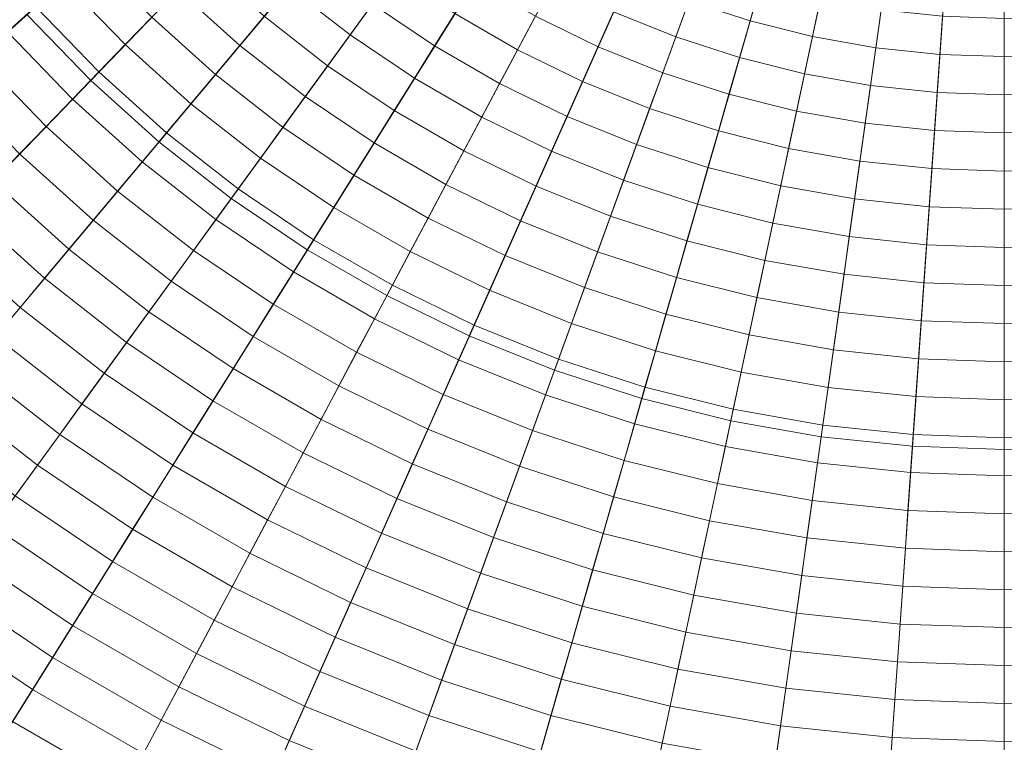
# Model space of a CAD drawing. Header units: centimetres. Extents: x -6.39 to 0.8, y 3.58 to 10.78.
# Tile 214 of 256: x -3.54 to -2.79, y 5.96 to 6.51. Entities that reach past the tile are written whole.
import ezdxf

# ---------------------------------------------------------------- set-up
doc = ezdxf.new("R2010")
doc.units = ezdxf.units.CM
doc.header["$LTSCALE"] = 2.54
doc.layers.add('Lucido design-1', color=7, linetype='Continuous')

# ---------------------------------------------------------------- blocks, each defined once
blk = doc.blocks.new('Gruppo-1')
at = {"color": 142, "linetype": 'Continuous', "lineweight": 9}
for points in [[(-3.53768, 6.51035, -14.60843), (-3.48923, 6.46017, -14.60843), (-2.79496, 7.1791, -14.60843), (-3.53768, 6.51035, -14.60843)], [(-2.79496, 7.1791, -13.70118), (-3.48923, 6.46017, -13.70118), (-3.53768, 6.51035, -13.70118), (-2.79496, 7.1791, -13.70118)], [(-3.48923, 6.46017, -14.60843), (-3.43738, 6.41349, -14.60843), (-2.79496, 7.1791, -14.60843), (-3.48923, 6.46017, -14.60843)], [(-2.79496, 7.1791, -13.70118), (-3.43738, 6.41349, -13.70118), (-3.48923, 6.46017, -13.70118), (-2.79496, 7.1791, -13.70118)], [(-3.43738, 6.41349, -14.60843), (-3.38241, 6.37054, -14.60843), (-2.79496, 7.1791, -14.60843), (-3.43738, 6.41349, -14.60843)], [(-2.79496, 7.1791, -13.70118), (-3.38241, 6.37054, -13.70118), (-3.43738, 6.41349, -13.70118), (-2.79496, 7.1791, -13.70118)], [(-3.38241, 6.37054, -14.60843), (-3.32458, 6.33153, -14.60843), (-2.79496, 7.1791, -14.60843), (-3.38241, 6.37054, -14.60843)], [(-2.79496, 7.1791, -13.70118), (-3.32458, 6.33153, -13.70118), (-3.38241, 6.37054, -13.70118), (-2.79496, 7.1791, -13.70118)], [(-3.32458, 6.33153, -14.60843), (-3.26417, 6.29665, -14.60843), (-2.79496, 7.1791, -14.60843), (-3.32458, 6.33153, -14.60843)], [(-2.79496, 7.1791, -13.70118), (-3.26417, 6.29665, -13.70118), (-3.32458, 6.33153, -13.70118), (-2.79496, 7.1791, -13.70118)], [(-3.26417, 6.29665, -14.60843), (-3.20147, 6.26607, -14.60843), (-2.79496, 7.1791, -14.60843), (-3.26417, 6.29665, -14.60843)], [(-2.79496, 7.1791, -13.70118), (-3.20147, 6.26607, -13.70118), (-3.26417, 6.29665, -13.70118), (-2.79496, 7.1791, -13.70118)], [(-3.20147, 6.26607, -14.60843), (-3.13679, 6.23994, -14.60843), (-2.79496, 7.1791, -14.60843), (-3.20147, 6.26607, -14.60843)], [(-2.79496, 7.1791, -13.70118), (-3.13679, 6.23994, -13.70118), (-3.20147, 6.26607, -13.70118), (-2.79496, 7.1791, -13.70118)], [(-3.13679, 6.23994, -14.60843), (-3.07044, 6.21838, -14.60843), (-2.79496, 7.1791, -14.60843), (-3.13679, 6.23994, -14.60843)], [(-2.79496, 7.1791, -13.70118), (-3.07044, 6.21838, -13.70118), (-3.13679, 6.23994, -13.70118), (-2.79496, 7.1791, -13.70118)], [(-3.07044, 6.21838, -14.60843), (-3.00275, 6.20151, -14.60843), (-2.79496, 7.1791, -14.60843), (-3.07044, 6.21838, -14.60843)], [(-2.79496, 7.1791, -13.70118), (-3.00275, 6.20151, -13.70118), (-3.07044, 6.21838, -13.70118), (-2.79496, 7.1791, -13.70118)], [(-3.00275, 6.20151, -14.60843), (-2.93405, 6.18939, -14.60843), (-2.79496, 7.1791, -14.60843), (-3.00275, 6.20151, -14.60843)], [(-2.79496, 7.1791, -13.70118), (-2.93405, 6.18939, -13.70118), (-3.00275, 6.20151, -13.70118), (-2.79496, 7.1791, -13.70118)], [(-2.93405, 6.18939, -14.60843), (-2.86468, 6.1821, -14.60843), (-2.79496, 7.1791, -14.60843), (-2.93405, 6.18939, -14.60843)], [(-2.79496, 7.1791, -13.70118), (-2.86468, 6.1821, -13.70118), (-2.93405, 6.18939, -13.70118), (-2.79496, 7.1791, -13.70118)], [(-2.86468, 6.1821, -14.60843), (-2.79496, 6.17967, -14.60843), (-2.79496, 7.1791, -14.60843), (-2.86468, 6.1821, -14.60843)], [(-2.79496, 7.1791, -13.70118), (-2.79496, 6.17967, -13.70118), (-2.86468, 6.1821, -13.70118), (-2.79496, 7.1791, -13.70118)], [(-2.79496, 6.17967, -14.60843), (-2.79496, 7.1791, -14.60843), (-2.79496, 7.1791, -14.60843), (-2.79496, 6.17967, -14.60843)], [(-2.79496, 6.17967, -14.60843), (-2.72524, 6.1821, -14.60843), (-2.79496, 7.1791, -14.60843), (-2.79496, 6.17967, -14.60843)], [(-2.79496, 7.1791, -13.70118), (-2.79496, 6.17967, -13.70118), (-2.79496, 6.17967, -13.70118), (-2.79496, 7.1791, -13.70118)], [(-2.79496, 7.1791, -13.70118), (-2.72524, 6.1821, -13.70118), (-2.79496, 6.17967, -13.70118), (-2.79496, 7.1791, -13.70118)], [(-3.53768, 6.51035, -13.70118), (-3.48923, 6.46017, -13.70118), (-3.48923, 6.46017, -14.60843), (-3.53768, 6.51035, -14.60843), (-3.53768, 6.51035, -13.70118)], [(-3.48923, 6.46017, -13.70118), (-3.43738, 6.41349, -13.70118), (-3.43738, 6.41349, -14.60843), (-3.48923, 6.46017, -14.60843), (-3.48923, 6.46017, -13.70118)], [(-3.43738, 6.41349, -13.70118), (-3.38241, 6.37054, -13.70118), (-3.38241, 6.37054, -14.60843), (-3.43738, 6.41349, -14.60843), (-3.43738, 6.41349, -13.70118)], [(-3.38241, 6.37054, -13.70118), (-3.32458, 6.33153, -13.70118), (-3.32458, 6.33153, -14.60843), (-3.38241, 6.37054, -14.60843), (-3.38241, 6.37054, -13.70118)], [(-3.32458, 6.33153, -13.70118), (-3.26417, 6.29665, -13.70118), (-3.26417, 6.29665, -14.60843), (-3.32458, 6.33153, -14.60843), (-3.32458, 6.33153, -13.70118)], [(-3.26417, 6.29665, -13.70118), (-3.20147, 6.26607, -13.70118), (-3.20147, 6.26607, -14.60843), (-3.26417, 6.29665, -14.60843), (-3.26417, 6.29665, -13.70118)], [(-3.20147, 6.26607, -13.70118), (-3.13679, 6.23994, -13.70118), (-3.13679, 6.23994, -14.60843), (-3.20147, 6.26607, -14.60843), (-3.20147, 6.26607, -13.70118)], [(-3.13679, 6.23994, -13.70118), (-3.07044, 6.21838, -13.70118), (-3.07044, 6.21838, -14.60843), (-3.13679, 6.23994, -14.60843), (-3.13679, 6.23994, -13.70118)], [(-3.07044, 6.21838, -13.70118), (-3.00275, 6.20151, -13.70118), (-3.00275, 6.20151, -14.60843), (-3.07044, 6.21838, -14.60843), (-3.07044, 6.21838, -13.70118)], [(-3.00275, 6.20151, -13.70118), (-2.93405, 6.18939, -13.70118), (-2.93405, 6.18939, -14.60843), (-3.00275, 6.20151, -14.60843), (-3.00275, 6.20151, -13.70118)], [(-2.93405, 6.18939, -13.70118), (-2.86468, 6.1821, -13.70118), (-2.86468, 6.1821, -14.60843), (-2.93405, 6.18939, -14.60843), (-2.93405, 6.18939, -13.70118)], [(-2.86468, 6.1821, -13.70118), (-2.79496, 6.17967, -13.70118), (-2.79496, 6.17967, -14.60843), (-2.86468, 6.1821, -14.60843), (-2.86468, 6.1821, -13.70118)], [(-2.79496, 6.17967, -13.70118), (-2.72524, 6.1821, -13.70118), (-2.72524, 6.1821, -14.60843), (-2.79496, 6.17967, -14.60843), (-2.79496, 6.17967, -13.70118)], [(-2.79496, 6.17967, -13.70118), (-2.79496, 6.17967, -14.60843), (-2.79496, 6.17967, -14.60843), (-2.79496, 6.17967, -13.70118)]]:
    blk.add_polyline3d(points, dxfattribs=at)
for points in [[(-6.33891, 6.55421, -13.70234), (-6.28669, 6.30852, -13.70234), (-2.79706, 7.17858, -13.70234), (-2.79709, 7.17873, -13.70234)], [(-6.28669, 6.30852, -13.70234), (-6.21746, 6.06707, -13.70234), (-2.79702, 7.17843, -13.70234), (-2.79706, 7.17858, -13.70234)], [(-6.21746, 6.06707, -13.70234), (-6.13155, 5.83103, -13.70234), (-2.79696, 7.17829, -13.70234), (-2.79702, 7.17843, -13.70234)], [(-6.13155, 5.83103, -13.70234), (-6.02938, 5.60157, -13.70234), (-2.7969, 7.17815, -13.70234), (-2.79696, 7.17829, -13.70234)], [(-6.02938, 5.60157, -13.70234), (-5.91146, 5.37979, -13.70234), (-2.79683, 7.17802, -13.70234), (-2.7969, 7.17815, -13.70234)], [(-5.91146, 5.37979, -13.70234), (-5.77836, 5.16678, -13.70234), (-2.79675, 7.17789, -13.70234), (-2.79683, 7.17802, -13.70234)], [(-5.77836, 5.16678, -13.70234), (-5.63072, 4.96357, -13.70234), (-2.79666, 7.17777, -13.70234), (-2.79675, 7.17789, -13.70234)], [(-5.63072, 4.96357, -13.70234), (-5.46926, 4.77115, -13.70234), (-2.79657, 7.17766, -13.70234), (-2.79666, 7.17777, -13.70234)], [(-5.46926, 4.77115, -13.70234), (-5.29478, 4.59047, -13.70234), (-2.79646, 7.17755, -13.70234), (-2.79657, 7.17766, -13.70234)], [(-5.29478, 4.59047, -13.70234), (-5.10811, 4.42239, -13.70234), (-2.79635, 7.17745, -13.70234), (-2.79646, 7.17755, -13.70234)], [(-5.10811, 4.42239, -13.70234), (-4.91018, 4.26775, -13.70234), (-2.79623, 7.17735, -13.70234), (-2.79635, 7.17745, -13.70234)], [(-4.91018, 4.26775, -13.70234), (-4.70194, 4.12729, -13.70234), (-2.79611, 7.17727, -13.70234), (-2.79623, 7.17735, -13.70234)], [(-4.70194, 4.12729, -13.70234), (-4.48441, 4.0017, -13.70234), (-2.79597, 7.17719, -13.70234), (-2.79611, 7.17727, -13.70234)], [(-4.48441, 4.0017, -13.70234), (-4.25865, 3.89159, -13.70234), (-2.79584, 7.17713, -13.70234), (-2.79597, 7.17719, -13.70234)], [(-4.25865, 3.89159, -13.70234), (-4.02576, 3.7975, -13.70234), (-2.7957, 7.17707, -13.70234), (-2.79584, 7.17713, -13.70234)], [(-4.02576, 3.7975, -13.70234), (-3.78688, 3.71988, -13.70234), (-2.79556, 7.17702, -13.70234), (-2.7957, 7.17707, -13.70234)], [(-3.78688, 3.71988, -13.70234), (-3.54316, 3.65911, -13.70234), (-2.79541, 7.17699, -13.70234), (-2.79556, 7.17702, -13.70234)], [(-3.54316, 3.65911, -13.70234), (-3.29579, 3.6155, -13.70234), (-2.79526, 7.17696, -13.70234), (-2.79541, 7.17699, -13.70234)], [(-3.29579, 3.6155, -13.70234), (-3.04599, 3.58924, -13.70234), (-2.79511, 7.17695, -13.70234), (-2.79526, 7.17696, -13.70234)], [(-3.04599, 3.58924, -13.70234), (-2.79496, 3.58048, -13.70234), (-2.79496, 7.17694, -13.70234), (-2.79511, 7.17695, -13.70234)], [(-2.79496, 3.58048, -13.70234), (-2.54393, 3.58924, -13.70234), (-2.79481, 7.17695, -13.70234), (-2.79496, 7.17694, -13.70234)], [(-2.79496, 3.58048, -13.70234), (-2.79496, 7.17694, -13.70234), (-2.79496, 7.17694, -13.70234)], [(-3.57549, 6.56929, -12.67003), (-3.53105, 6.51632, -12.67003), (-3.55252, 6.49699, -12.67409), (-3.59826, 6.5515, -12.67409)], [(-3.48807, 6.55502, -12.66223), (-3.44285, 6.50819, -12.66223), (-3.46294, 6.48739, -12.66608), (-3.50957, 6.53567, -12.66608)], [(-3.40265, 6.54982, -12.65482), (-3.35727, 6.50897, -12.65482), (-3.37588, 6.48679, -12.65847), (-3.42275, 6.529, -12.65847)], [(-3.32003, 6.55335, -12.64782), (-3.2751, 6.51824, -12.64782), (-3.29213, 6.4948, -12.65127), (-3.33865, 6.53115, -12.65127)], [(-3.02474, 6.54778, -12.63207), (-2.98014, 6.53329, -12.63207), (-2.98815, 6.50538, -12.63502), (-3.03467, 6.5205, -12.63502)], [(-3.25807, 6.54169, -12.64447), (-3.21247, 6.51094, -12.64447), (-3.22783, 6.48636, -12.64782), (-3.2751, 6.51824, -12.64782)], [(-3.50957, 6.53567, -12.66608), (-3.46294, 6.48739, -12.66608), (-3.48302, 6.46659, -12.67003), (-3.53105, 6.51632, -12.67003)], [(-3.19711, 6.53553, -12.64122), (-3.15124, 6.50904, -12.64122), (-3.16485, 6.48344, -12.64447), (-3.21247, 6.51094, -12.64447)], [(-3.13762, 6.53465, -12.63807), (-3.09183, 6.51232, -12.63807), (-3.10363, 6.48582, -12.64122), (-3.15124, 6.50904, -12.64122)], [(-3.08003, 6.53883, -12.63502), (-3.03467, 6.5205, -12.63502), (-3.04459, 6.49323, -12.63807), (-3.09183, 6.51232, -12.63807)], [(-2.98014, 6.53329, -12.63207), (-2.93464, 6.52194, -12.63207), (-2.94068, 6.49355, -12.63502), (-2.98815, 6.50538, -12.63502)], [(-3.42275, 6.529, -12.65847), (-3.37588, 6.48679, -12.65847), (-3.39447, 6.46463, -12.66223), (-3.44285, 6.50819, -12.66223)], [(-3.33865, 6.53115, -12.65127), (-3.29213, 6.4948, -12.65127), (-3.30915, 6.47138, -12.65482), (-3.35727, 6.50897, -12.65482)], [(-3.2751, 6.51824, -12.64782), (-3.22783, 6.48636, -12.64782), (-3.24319, 6.46179, -12.65127), (-3.29213, 6.4948, -12.65127)], [(-3.03467, 6.5205, -12.63502), (-2.98815, 6.50538, -12.63502), (-2.99614, 6.47749, -12.63807), (-3.04459, 6.49323, -12.63807)], [(-2.93464, 6.52194, -12.63207), (-2.88846, 6.5138, -12.63207), (-2.8925, 6.48505, -12.63502), (-2.94068, 6.49355, -12.63502)], [(-3.53105, 6.51632, -12.67003), (-3.48302, 6.46659, -12.67003), (-3.50309, 6.44581, -12.67409), (-3.55252, 6.49699, -12.67409)], [(-3.21247, 6.51094, -12.64447), (-3.16485, 6.48344, -12.64447), (-3.17846, 6.45785, -12.64782), (-3.22783, 6.48636, -12.64782)], [(-3.09183, 6.51232, -12.63807), (-3.04459, 6.49323, -12.63807), (-3.05452, 6.46598, -12.64122), (-3.10363, 6.48582, -12.64122)], [(-2.88846, 6.5138, -12.63207), (-2.84182, 6.5089, -12.63207), (-2.84385, 6.47994, -12.63502), (-2.8925, 6.48505, -12.63502)], [(-3.44285, 6.50819, -12.66223), (-3.39447, 6.46463, -12.66223), (-3.41306, 6.44247, -12.66608), (-3.46294, 6.48739, -12.66608)], [(-3.35727, 6.50897, -12.65482), (-3.30915, 6.47138, -12.65482), (-3.32617, 6.44796, -12.65847), (-3.37588, 6.48679, -12.65847)], [(-3.15124, 6.50904, -12.64122), (-3.10363, 6.48582, -12.64122), (-3.11542, 6.45933, -12.64447), (-3.16485, 6.48344, -12.64447)], [(-2.98815, 6.50538, -12.63502), (-2.94068, 6.49355, -12.63502), (-2.94671, 6.46517, -12.63807), (-2.99614, 6.47749, -12.63807)], [(-2.84182, 6.5089, -12.63207), (-2.79496, 6.50726, -12.63207), (-2.79496, 6.47823, -12.63502), (-2.84385, 6.47994, -12.63502)], [(-2.79496, 6.50726, -12.63207), (-2.74809, 6.5089, -12.63207), (-2.74607, 6.47994, -12.63502), (-2.79496, 6.47823, -12.63502)], [(-2.79496, 6.50726, -12.63207), (-2.79496, 6.47823, -12.63502), (-2.79496, 6.47823, -12.63502)], [(-3.55252, 6.49699, -12.67409), (-3.50309, 6.44581, -12.67409), (-3.52315, 6.42503, -12.67824), (-3.57398, 6.47767, -12.67824)], [(-3.29213, 6.4948, -12.65127), (-3.24319, 6.46179, -12.65127), (-3.25853, 6.43723, -12.65482), (-3.30915, 6.47138, -12.65482)], [(-3.04459, 6.49323, -12.63807), (-2.99614, 6.47749, -12.63807), (-3.00414, 6.44961, -12.64122), (-3.05452, 6.46598, -12.64122)], [(-2.94068, 6.49355, -12.63502), (-2.8925, 6.48505, -12.63502), (-2.89654, 6.45632, -12.63807), (-2.94671, 6.46517, -12.63807)], [(-3.46294, 6.48739, -12.66608), (-3.41306, 6.44247, -12.66608), (-3.43164, 6.42033, -12.67003), (-3.48302, 6.46659, -12.67003)], [(-3.37588, 6.48679, -12.65847), (-3.32617, 6.44796, -12.65847), (-3.34317, 6.42455, -12.66223), (-3.39447, 6.46463, -12.66223)], [(-3.22783, 6.48636, -12.64782), (-3.17846, 6.45785, -12.64782), (-3.19206, 6.43227, -12.65127), (-3.24319, 6.46179, -12.65127)], [(-3.16485, 6.48344, -12.64447), (-3.11542, 6.45933, -12.64447), (-3.12721, 6.43286, -12.64782), (-3.17846, 6.45785, -12.64782)], [(-3.10363, 6.48582, -12.64122), (-3.05452, 6.46598, -12.64122), (-3.06443, 6.43873, -12.64447), (-3.11542, 6.45933, -12.64447)], [(-2.8925, 6.48505, -12.63502), (-2.84385, 6.47994, -12.63502), (-2.84587, 6.451, -12.63807), (-2.89654, 6.45632, -12.63807)], [(-3.57398, 6.47767, -12.67824), (-3.52315, 6.42503, -12.67824), (-3.54321, 6.40427, -12.68249), (-3.59543, 6.45835, -12.68249)], [(-2.99614, 6.47749, -12.63807), (-2.94671, 6.46517, -12.63807), (-2.95274, 6.4368, -12.64122), (-3.00414, 6.44961, -12.64122)], [(-2.84385, 6.47994, -12.63502), (-2.79496, 6.47823, -12.63502), (-2.79496, 6.44922, -12.63807), (-2.84587, 6.451, -12.63807)], [(-2.79496, 6.47823, -12.63502), (-2.74607, 6.47994, -12.63502), (-2.74405, 6.451, -12.63807), (-2.79496, 6.44922, -12.63807)], [(-2.79496, 6.47823, -12.63502), (-2.79496, 6.44922, -12.63807), (-2.79496, 6.44922, -12.63807)], [(-3.48302, 6.46659, -12.67003), (-3.43164, 6.42033, -12.67003), (-3.45022, 6.3982, -12.67409), (-3.50309, 6.44581, -12.67409)], [(-3.30915, 6.47138, -12.65482), (-3.25853, 6.43723, -12.65482), (-3.27387, 6.41268, -12.65847), (-3.32617, 6.44796, -12.65847)], [(-3.05452, 6.46598, -12.64122), (-3.00414, 6.44961, -12.64122), (-3.01213, 6.42174, -12.64447), (-3.06443, 6.43873, -12.64447)], [(-3.39447, 6.46463, -12.66223), (-3.34317, 6.42455, -12.66223), (-3.36017, 6.40115, -12.66608), (-3.41306, 6.44247, -12.66608)], [(-3.24319, 6.46179, -12.65127), (-3.19206, 6.43227, -12.65127), (-3.20565, 6.4067, -12.65482), (-3.25853, 6.43723, -12.65482)], [(-3.17846, 6.45785, -12.64782), (-3.12721, 6.43286, -12.64782), (-3.13899, 6.40639, -12.65127), (-3.19206, 6.43227, -12.65127)], [(-3.11542, 6.45933, -12.64447), (-3.06443, 6.43873, -12.64447), (-3.07434, 6.4115, -12.64782), (-3.12721, 6.43286, -12.64782)], [(-2.94671, 6.46517, -12.63807), (-2.89654, 6.45632, -12.63807), (-2.90058, 6.4276, -12.64122), (-2.95274, 6.4368, -12.64122)], [(-2.89654, 6.45632, -12.63807), (-2.84587, 6.451, -12.63807), (-2.8479, 6.42206, -12.64122), (-2.90058, 6.4276, -12.64122)], [(-2.84587, 6.451, -12.63807), (-2.79496, 6.44922, -12.63807), (-2.79496, 6.42021, -12.64122), (-2.8479, 6.42206, -12.64122)], [(-2.79496, 6.44922, -12.63807), (-2.74405, 6.451, -12.63807), (-2.74202, 6.42206, -12.64122), (-2.79496, 6.42021, -12.64122)], [(-3.50309, 6.44581, -12.67409), (-3.45022, 6.3982, -12.67409), (-3.46878, 6.37607, -12.67824), (-3.52315, 6.42503, -12.67824)], [(-3.32617, 6.44796, -12.65847), (-3.27387, 6.41268, -12.65847), (-3.2892, 6.38815, -12.66223), (-3.34317, 6.42455, -12.66223)], [(-3.00414, 6.44961, -12.64122), (-2.95274, 6.4368, -12.64122), (-2.95877, 6.40843, -12.64447), (-3.01213, 6.42174, -12.64447)], [(-2.79496, 6.44922, -12.63807), (-2.79496, 6.42021, -12.64122), (-2.79496, 6.42021, -12.64122)], [(-3.41306, 6.44247, -12.66608), (-3.36017, 6.40115, -12.66608), (-3.37716, 6.37777, -12.67003), (-3.43164, 6.42033, -12.67003)], [(-3.25853, 6.43723, -12.65482), (-3.20565, 6.4067, -12.65482), (-3.21924, 6.38114, -12.65847), (-3.27387, 6.41268, -12.65847)], [(-3.06443, 6.43873, -12.64447), (-3.01213, 6.42174, -12.64447), (-3.02012, 6.39388, -12.64782), (-3.07434, 6.4115, -12.64782)], [(-2.95274, 6.4368, -12.64122), (-2.90058, 6.4276, -12.64122), (-2.90461, 6.39888, -12.64447), (-2.95877, 6.40843, -12.64447)], [(-3.19206, 6.43227, -12.65127), (-3.13899, 6.40639, -12.65127), (-3.15077, 6.37993, -12.65482), (-3.20565, 6.4067, -12.65482)], [(-3.12721, 6.43286, -12.64782), (-3.07434, 6.4115, -12.64782), (-3.08425, 6.38427, -12.65127), (-3.13899, 6.40639, -12.65127)], [(-3.52315, 6.42503, -12.67824), (-3.46878, 6.37607, -12.67824), (-3.48733, 6.35396, -12.68249), (-3.54321, 6.40427, -12.68249)], [(-3.34317, 6.42455, -12.66223), (-3.2892, 6.38815, -12.66223), (-3.30453, 6.36362, -12.66608), (-3.36017, 6.40115, -12.66608)], [(-3.01213, 6.42174, -12.64447), (-2.95877, 6.40843, -12.64447), (-2.9648, 6.38008, -12.64782), (-3.02012, 6.39388, -12.64782)], [(-2.90058, 6.4276, -12.64122), (-2.8479, 6.42206, -12.64122), (-2.84992, 6.39314, -12.64447), (-2.90461, 6.39888, -12.64447)], [(-2.8479, 6.42206, -12.64122), (-2.79496, 6.42021, -12.64122), (-2.79496, 6.39122, -12.64447), (-2.84992, 6.39314, -12.64447)], [(-2.79496, 6.42021, -12.64122), (-2.74202, 6.42206, -12.64122), (-2.74, 6.39314, -12.64447), (-2.79496, 6.39122, -12.64447)], [(-3.43164, 6.42033, -12.67003), (-3.37716, 6.37777, -12.67003), (-3.39415, 6.35439, -12.67409), (-3.45022, 6.3982, -12.67409)], [(-2.79496, 6.42021, -12.64122), (-2.79496, 6.39122, -12.64447), (-2.79496, 6.39122, -12.64447)], [(-3.27387, 6.41268, -12.65847), (-3.21924, 6.38114, -12.65847), (-3.23283, 6.3556, -12.66223), (-3.2892, 6.38815, -12.66223)], [(-3.20565, 6.4067, -12.65482), (-3.15077, 6.37993, -12.65482), (-3.16255, 6.35349, -12.65847), (-3.21924, 6.38114, -12.65847)], [(-3.13899, 6.40639, -12.65127), (-3.08425, 6.38427, -12.65127), (-3.09416, 6.35706, -12.65482), (-3.15077, 6.37993, -12.65482)], [(-3.07434, 6.4115, -12.64782), (-3.02012, 6.39388, -12.64782), (-3.0281, 6.36603, -12.65127), (-3.08425, 6.38427, -12.65127)], [(-2.95877, 6.40843, -12.64447), (-2.90461, 6.39888, -12.64447), (-2.90865, 6.37018, -12.64782), (-2.9648, 6.38008, -12.64782)], [(-3.54321, 6.40427, -12.68249), (-3.48733, 6.35396, -12.68249), (-3.50588, 6.33186, -12.68685), (-3.56325, 6.38352, -12.68685)], [(-3.45022, 6.3982, -12.67409), (-3.39415, 6.35439, -12.67409), (-3.41112, 6.33103, -12.67824), (-3.46878, 6.37607, -12.67824)], [(-3.36017, 6.40115, -12.66608), (-3.30453, 6.36362, -12.66608), (-3.31985, 6.33911, -12.67003), (-3.37716, 6.37777, -12.67003)], [(-2.90461, 6.39888, -12.64447), (-2.84992, 6.39314, -12.64447), (-2.85194, 6.36422, -12.64782), (-2.90865, 6.37018, -12.64782)], [(-3.02012, 6.39388, -12.64782), (-2.9648, 6.38008, -12.64782), (-2.97082, 6.35175, -12.65127), (-3.0281, 6.36603, -12.65127)], [(-2.84992, 6.39314, -12.64447), (-2.79496, 6.39122, -12.64447), (-2.79496, 6.36223, -12.64782), (-2.85194, 6.36422, -12.64782)], [(-2.79496, 6.39122, -12.64447), (-2.74, 6.39314, -12.64447), (-2.73798, 6.36422, -12.64782), (-2.79496, 6.36223, -12.64782)], [(-2.79496, 6.39122, -12.64447), (-2.79496, 6.36223, -12.64782), (-2.79496, 6.36223, -12.64782)], [(-3.56325, 6.38352, -12.68685), (-3.50588, 6.33186, -12.68685), (-3.52441, 6.30978, -12.6913), (-3.58328, 6.36278, -12.6913)], [(-3.2892, 6.38815, -12.66223), (-3.23283, 6.3556, -12.66223), (-3.2464, 6.33006, -12.66608), (-3.30453, 6.36362, -12.66608)], [(-3.08425, 6.38427, -12.65127), (-3.0281, 6.36603, -12.65127), (-3.03609, 6.33819, -12.65482), (-3.09416, 6.35706, -12.65482)], [(-3.46878, 6.37607, -12.67824), (-3.41112, 6.33103, -12.67824), (-3.42809, 6.30768, -12.68249), (-3.48733, 6.35396, -12.68249)], [(-3.37716, 6.37777, -12.67003), (-3.31985, 6.33911, -12.67003), (-3.33516, 6.3146, -12.67409), (-3.39415, 6.35439, -12.67409)], [(-3.21924, 6.38114, -12.65847), (-3.16255, 6.35349, -12.65847), (-3.17431, 6.32706, -12.66223), (-3.23283, 6.3556, -12.66223)], [(-3.15077, 6.37993, -12.65482), (-3.09416, 6.35706, -12.65482), (-3.10406, 6.32986, -12.65847), (-3.16255, 6.35349, -12.65847)], [(-2.9648, 6.38008, -12.64782), (-2.90865, 6.37018, -12.64782), (-2.91268, 6.34149, -12.65127), (-2.97082, 6.35175, -12.65127)], [(-2.90865, 6.37018, -12.64782), (-2.85194, 6.36422, -12.64782), (-2.85396, 6.33532, -12.65127), (-2.91268, 6.34149, -12.65127)], [(-3.58328, 6.36278, -12.6913), (-3.52441, 6.30978, -12.6913), (-3.54294, 6.2877, -12.69585), (-3.60329, 6.34205, -12.69585)], [(-3.30453, 6.36362, -12.66608), (-3.2464, 6.33006, -12.66608), (-3.25997, 6.30454, -12.67003), (-3.31985, 6.33911, -12.67003)], [(-3.0281, 6.36603, -12.65127), (-2.97082, 6.35175, -12.65127), (-2.97684, 6.32342, -12.65482), (-3.03609, 6.33819, -12.65482)], [(-2.85194, 6.36422, -12.64782), (-2.79496, 6.36223, -12.64782), (-2.79496, 6.33326, -12.65127), (-2.85396, 6.33532, -12.65127)], [(-2.79496, 6.36223, -12.64782), (-2.73798, 6.36422, -12.64782), (-2.73596, 6.33532, -12.65127), (-2.79496, 6.33326, -12.65127)], [(-2.79496, 6.36223, -12.64782), (-2.79496, 6.33326, -12.65127), (-2.79496, 6.33326, -12.65127)], [(-3.48733, 6.35396, -12.68249), (-3.42809, 6.30768, -12.68249), (-3.44504, 6.28434, -12.68685), (-3.50588, 6.33186, -12.68685)], [(-3.39415, 6.35439, -12.67409), (-3.33516, 6.3146, -12.67409), (-3.35046, 6.29011, -12.67824), (-3.41112, 6.33103, -12.67824)], [(-3.23283, 6.3556, -12.66223), (-3.17431, 6.32706, -12.66223), (-3.18608, 6.30064, -12.66608), (-3.2464, 6.33006, -12.66608)], [(-3.16255, 6.35349, -12.65847), (-3.10406, 6.32986, -12.65847), (-3.11395, 6.30267, -12.66223), (-3.17431, 6.32706, -12.66223)], [(-3.09416, 6.35706, -12.65482), (-3.03609, 6.33819, -12.65482), (-3.04407, 6.31037, -12.65847), (-3.10406, 6.32986, -12.65847)], [(-2.97082, 6.35175, -12.65127), (-2.91268, 6.34149, -12.65127), (-2.91671, 6.31282, -12.65482), (-2.97684, 6.32342, -12.65482)], [(-3.60329, 6.34205, -12.69585), (-3.54294, 6.2877, -12.69585), (-3.56145, 6.26563, -12.70051), (-3.6233, 6.32133, -12.70051)], [(-3.31985, 6.33911, -12.67003), (-3.25997, 6.30454, -12.67003), (-3.27354, 6.27903, -12.67409), (-3.33516, 6.3146, -12.67409)], [(-3.03609, 6.33819, -12.65482), (-2.97684, 6.32342, -12.65482), (-2.98286, 6.29511, -12.65847), (-3.04407, 6.31037, -12.65847)], [(-2.91268, 6.34149, -12.65127), (-2.85396, 6.33532, -12.65127), (-2.85598, 6.30644, -12.65482), (-2.91671, 6.31282, -12.65482)], [(-3.50588, 6.33186, -12.68685), (-3.44504, 6.28434, -12.68685), (-3.46199, 6.26101, -12.6913), (-3.52441, 6.30978, -12.6913)], [(-3.41112, 6.33103, -12.67824), (-3.35046, 6.29011, -12.67824), (-3.36576, 6.26563, -12.68249), (-3.42809, 6.30768, -12.68249)], [(-2.85396, 6.33532, -12.65127), (-2.79496, 6.33326, -12.65127), (-2.79496, 6.3043, -12.65482), (-2.85598, 6.30644, -12.65482)], [(-2.79496, 6.33326, -12.65127), (-2.73596, 6.33532, -12.65127), (-2.73394, 6.30644, -12.65482), (-2.79496, 6.3043, -12.65482)], [(-2.79496, 6.33326, -12.65127), (-2.79496, 6.3043, -12.65482), (-2.79496, 6.3043, -12.65482)], [(-3.2464, 6.33006, -12.66608), (-3.18608, 6.30064, -12.66608), (-3.19783, 6.27423, -12.67003), (-3.25997, 6.30454, -12.67003)], [(-3.17431, 6.32706, -12.66223), (-3.11395, 6.30267, -12.66223), (-3.12385, 6.27549, -12.66608), (-3.18608, 6.30064, -12.66608)], [(-3.10406, 6.32986, -12.65847), (-3.04407, 6.31037, -12.65847), (-3.05204, 6.28255, -12.66223), (-3.11395, 6.30267, -12.66223)], [(-2.97684, 6.32342, -12.65482), (-2.91671, 6.31282, -12.65482), (-2.92074, 6.28415, -12.65847), (-2.98286, 6.29511, -12.65847)], [(-3.52441, 6.30978, -12.6913), (-3.46199, 6.26101, -12.6913), (-3.47893, 6.23769, -12.69585), (-3.54294, 6.2877, -12.69585)], [(-3.33516, 6.3146, -12.67409), (-3.27354, 6.27903, -12.67409), (-3.2871, 6.25353, -12.67824), (-3.35046, 6.29011, -12.67824)], [(-3.04407, 6.31037, -12.65847), (-2.98286, 6.29511, -12.65847), (-2.98887, 6.26681, -12.66223), (-3.05204, 6.28255, -12.66223)], [(-2.91671, 6.31282, -12.65482), (-2.85598, 6.30644, -12.65482), (-2.858, 6.27756, -12.65847), (-2.92074, 6.28415, -12.65847)], [(-3.42809, 6.30768, -12.68249), (-3.36576, 6.26563, -12.68249), (-3.38105, 6.24117, -12.68685), (-3.44504, 6.28434, -12.68685)], [(-3.25997, 6.30454, -12.67003), (-3.19783, 6.27423, -12.67003), (-3.20959, 6.24783, -12.67409), (-3.27354, 6.27903, -12.67409)], [(-3.11395, 6.30267, -12.66223), (-3.05204, 6.28255, -12.66223), (-3.06001, 6.25475, -12.66608), (-3.12385, 6.27549, -12.66608)], [(-2.85598, 6.30644, -12.65482), (-2.79496, 6.3043, -12.65482), (-2.79496, 6.27536, -12.65847), (-2.858, 6.27756, -12.65847)], [(-2.79496, 6.3043, -12.65482), (-2.73394, 6.30644, -12.65482), (-2.73192, 6.27756, -12.65847), (-2.79496, 6.27536, -12.65847)], [(-2.79496, 6.3043, -12.65482), (-2.79496, 6.27536, -12.65847), (-2.79496, 6.27536, -12.65847)], [(-3.18608, 6.30064, -12.66608), (-3.12385, 6.27549, -12.66608), (-3.13373, 6.24833, -12.67003), (-3.19783, 6.27423, -12.67003)], [(-2.98286, 6.29511, -12.65847), (-2.92074, 6.28415, -12.65847), (-2.92476, 6.2555, -12.66223), (-2.98887, 6.26681, -12.66223)], [(-3.54294, 6.2877, -12.69585), (-3.47893, 6.23769, -12.69585), (-3.49586, 6.21439, -12.70051), (-3.56145, 6.26563, -12.70051)], [(-3.35046, 6.29011, -12.67824), (-3.2871, 6.25353, -12.67824), (-3.30065, 6.22804, -12.68249), (-3.36576, 6.26563, -12.68249)], [(-3.44504, 6.28434, -12.68685), (-3.38105, 6.24117, -12.68685), (-3.39633, 6.21672, -12.6913), (-3.46199, 6.26101, -12.6913)], [(-3.27354, 6.27903, -12.67409), (-3.20959, 6.24783, -12.67409), (-3.22133, 6.22145, -12.67824), (-3.2871, 6.25353, -12.67824)], [(-3.05204, 6.28255, -12.66223), (-2.98887, 6.26681, -12.66223), (-2.99489, 6.23852, -12.66608), (-3.06001, 6.25475, -12.66608)], [(-2.92074, 6.28415, -12.65847), (-2.858, 6.27756, -12.65847), (-2.86002, 6.2487, -12.66223), (-2.92476, 6.2555, -12.66223)], [(-3.19783, 6.27423, -12.67003), (-3.13373, 6.24833, -12.67003), (-3.14361, 6.22118, -12.67409), (-3.20959, 6.24783, -12.67409)], [(-3.12385, 6.27549, -12.66608), (-3.06001, 6.25475, -12.66608), (-3.06798, 6.22697, -12.67003), (-3.13373, 6.24833, -12.67003)], [(-2.858, 6.27756, -12.65847), (-2.79496, 6.27536, -12.65847), (-2.79496, 6.24642, -12.66223), (-2.86002, 6.2487, -12.66223)], [(-2.79496, 6.27536, -12.65847), (-2.73192, 6.27756, -12.65847), (-2.7299, 6.2487, -12.66223), (-2.79496, 6.24642, -12.66223)], [(-2.79496, 6.27536, -12.65847), (-2.79496, 6.24642, -12.66223), (-2.79496, 6.24642, -12.66223)], [(-3.56145, 6.26563, -12.70051), (-3.49586, 6.21439, -12.70051), (-3.51278, 6.1911, -12.70526), (-3.57995, 6.24358, -12.70526)], [(-3.36576, 6.26563, -12.68249), (-3.30065, 6.22804, -12.68249), (-3.31419, 6.20257, -12.68685), (-3.38105, 6.24117, -12.68685)], [(-2.98887, 6.26681, -12.66223), (-2.92476, 6.2555, -12.66223), (-2.92879, 6.22686, -12.66608), (-2.99489, 6.23852, -12.66608)], [(-3.46199, 6.26101, -12.6913), (-3.39633, 6.21672, -12.6913), (-3.4116, 6.19228, -12.69585), (-3.47893, 6.23769, -12.69585)], [(-3.2871, 6.25353, -12.67824), (-3.22133, 6.22145, -12.67824), (-3.23307, 6.19508, -12.68249), (-3.30065, 6.22804, -12.68249)], [(-3.13373, 6.24833, -12.67003), (-3.06798, 6.22697, -12.67003), (-3.07594, 6.19919, -12.67409), (-3.14361, 6.22118, -12.67409)], [(-3.06001, 6.25475, -12.66608), (-2.99489, 6.23852, -12.66608), (-3.0009, 6.21024, -12.67003), (-3.06798, 6.22697, -12.67003)], [(-2.92476, 6.2555, -12.66223), (-2.86002, 6.2487, -12.66223), (-2.86204, 6.21985, -12.66608), (-2.92879, 6.22686, -12.66608)], [(-2.86002, 6.2487, -12.66223), (-2.79496, 6.24642, -12.66223), (-2.79496, 6.2175, -12.66608), (-2.86204, 6.21985, -12.66608)], [(-2.79496, 6.24642, -12.66223), (-2.7299, 6.2487, -12.66223), (-2.72788, 6.21985, -12.66608), (-2.79496, 6.2175, -12.66608)], [(-3.57995, 6.24358, -12.70526), (-3.51278, 6.1911, -12.70526), (-3.52969, 6.16783, -12.71011), (-3.59845, 6.22154, -12.71011)], [(-3.38105, 6.24117, -12.68685), (-3.31419, 6.20257, -12.68685), (-3.32773, 6.17711, -12.6913), (-3.39633, 6.21672, -12.6913)], [(-3.20959, 6.24783, -12.67409), (-3.14361, 6.22118, -12.67409), (-3.15349, 6.19404, -12.67824), (-3.22133, 6.22145, -12.67824)], [(-2.79496, 6.24642, -12.66223), (-2.79496, 6.2175, -12.66608), (-2.79496, 6.2175, -12.66608)], [(-3.47893, 6.23769, -12.69585), (-3.4116, 6.19228, -12.69585), (-3.42686, 6.16785, -12.70051), (-3.49586, 6.21439, -12.70051)], [(-2.99489, 6.23852, -12.66608), (-2.92879, 6.22686, -12.66608), (-2.93281, 6.19824, -12.67003), (-3.0009, 6.21024, -12.67003)], [(-3.30065, 6.22804, -12.68249), (-3.23307, 6.19508, -12.68249), (-3.24481, 6.16873, -12.68685), (-3.31419, 6.20257, -12.68685)], [(-3.06798, 6.22697, -12.67003), (-3.0009, 6.21024, -12.67003), (-3.0069, 6.18198, -12.67409), (-3.07594, 6.19919, -12.67409)], [(-2.92879, 6.22686, -12.66608), (-2.86204, 6.21985, -12.66608), (-2.86405, 6.19101, -12.67003), (-2.93281, 6.19824, -12.67003)], [(-3.59845, 6.22154, -12.71011), (-3.52969, 6.16783, -12.71011), (-3.54659, 6.14457, -12.71507), (-3.61693, 6.19952, -12.71507)], [(-3.22133, 6.22145, -12.67824), (-3.15349, 6.19404, -12.67824), (-3.16336, 6.16692, -12.68249), (-3.23307, 6.19508, -12.68249)], [(-3.14361, 6.22118, -12.67409), (-3.07594, 6.19919, -12.67409), (-3.0839, 6.17143, -12.67824), (-3.15349, 6.19404, -12.67824)], [(-2.86204, 6.21985, -12.66608), (-2.79496, 6.2175, -12.66608), (-2.79496, 6.1886, -12.67003), (-2.86405, 6.19101, -12.67003)], [(-2.79496, 6.2175, -12.66608), (-2.72788, 6.21985, -12.66608), (-2.72587, 6.19101, -12.67003), (-2.79496, 6.1886, -12.67003)], [(-3.49586, 6.21439, -12.70051), (-3.42686, 6.16785, -12.70051), (-3.44211, 6.14344, -12.70526), (-3.51278, 6.1911, -12.70526)], [(-3.39633, 6.21672, -12.6913), (-3.32773, 6.17711, -12.6913), (-3.34126, 6.15167, -12.69585), (-3.4116, 6.19228, -12.69585)], [(-2.79496, 6.2175, -12.66608), (-2.79496, 6.1886, -12.67003), (-2.79496, 6.1886, -12.67003)], [(-3.0009, 6.21024, -12.67003), (-2.93281, 6.19824, -12.67003), (-2.93683, 6.16962, -12.67409), (-3.0069, 6.18198, -12.67409)], [(-3.31419, 6.20257, -12.68685), (-3.24481, 6.16873, -12.68685), (-3.25653, 6.14239, -12.6913), (-3.32773, 6.17711, -12.6913)], [(-3.07594, 6.19919, -12.67409), (-3.0069, 6.18198, -12.67409), (-3.01291, 6.15373, -12.67824), (-3.0839, 6.17143, -12.67824)], [(-2.93281, 6.19824, -12.67003), (-2.86405, 6.19101, -12.67003), (-2.86607, 6.16219, -12.67409), (-2.93683, 6.16962, -12.67409)], [(-3.51278, 6.1911, -12.70526), (-3.44211, 6.14344, -12.70526), (-3.45736, 6.11904, -12.71011), (-3.52969, 6.16783, -12.71011)], [(-3.4116, 6.19228, -12.69585), (-3.34126, 6.15167, -12.69585), (-3.35478, 6.12623, -12.70051), (-3.42686, 6.16785, -12.70051)], [(-3.23307, 6.19508, -12.68249), (-3.16336, 6.16692, -12.68249), (-3.17323, 6.13981, -12.68685), (-3.24481, 6.16873, -12.68685)], [(-3.15349, 6.19404, -12.67824), (-3.0839, 6.17143, -12.67824), (-3.09186, 6.14369, -12.68249), (-3.16336, 6.16692, -12.68249)], [(-2.86405, 6.19101, -12.67003), (-2.79496, 6.1886, -12.67003), (-2.79496, 6.1597, -12.67409), (-2.86607, 6.16219, -12.67409)], [(-2.79496, 6.1886, -12.67003), (-2.72587, 6.19101, -12.67003), (-2.72385, 6.16219, -12.67409), (-2.79496, 6.1597, -12.67409)], [(-2.79496, 6.1886, -12.67003), (-2.79496, 6.1597, -12.67409), (-2.79496, 6.1597, -12.67409)], [(-3.0069, 6.18198, -12.67409), (-2.93683, 6.16962, -12.67409), (-2.94085, 6.14103, -12.67824), (-3.01291, 6.15373, -12.67824)], [(-3.32773, 6.17711, -12.6913), (-3.25653, 6.14239, -12.6913), (-3.26826, 6.11606, -12.69585), (-3.34126, 6.15167, -12.69585)], [(-3.52969, 6.16783, -12.71011), (-3.45736, 6.11904, -12.71011), (-3.4726, 6.09466, -12.71507), (-3.54659, 6.14457, -12.71507)], [(-3.42686, 6.16785, -12.70051), (-3.35478, 6.12623, -12.70051), (-3.36829, 6.10082, -12.70526), (-3.44211, 6.14344, -12.70526)], [(-3.24481, 6.16873, -12.68685), (-3.17323, 6.13981, -12.68685), (-3.18309, 6.11271, -12.6913), (-3.25653, 6.14239, -12.6913)], [(-3.16336, 6.16692, -12.68249), (-3.09186, 6.14369, -12.68249), (-3.09981, 6.11595, -12.68685), (-3.17323, 6.13981, -12.68685)], [(-3.0839, 6.17143, -12.67824), (-3.01291, 6.15373, -12.67824), (-3.01891, 6.1255, -12.68249), (-3.09186, 6.14369, -12.68249)], [(-2.93683, 6.16962, -12.67409), (-2.86607, 6.16219, -12.67409), (-2.86808, 6.13338, -12.67824), (-2.94085, 6.14103, -12.67824)], [(-2.86607, 6.16219, -12.67409), (-2.79496, 6.1597, -12.67409), (-2.79496, 6.13082, -12.67824), (-2.86808, 6.13338, -12.67824)], [(-2.79496, 6.1597, -12.67409), (-2.72385, 6.16219, -12.67409), (-2.72184, 6.13338, -12.67824), (-2.79496, 6.13082, -12.67824)], [(-2.79496, 6.1597, -12.67409), (-2.79496, 6.13082, -12.67824), (-2.79496, 6.13082, -12.67824)], [(-3.34126, 6.15167, -12.69585), (-3.26826, 6.11606, -12.69585), (-3.27997, 6.08975, -12.70051), (-3.35478, 6.12623, -12.70051)], [(-3.01291, 6.15373, -12.67824), (-2.94085, 6.14103, -12.67824), (-2.94487, 6.11244, -12.68249), (-3.01891, 6.1255, -12.68249)], [(-3.54659, 6.14457, -12.71507), (-3.4726, 6.09466, -12.71507), (-3.48782, 6.07029, -12.72012), (-3.56348, 6.12132, -12.72012)], [(-3.09186, 6.14369, -12.68249), (-3.01891, 6.1255, -12.68249), (-3.02491, 6.09728, -12.68685), (-3.09981, 6.11595, -12.68685)], [(-3.44211, 6.14344, -12.70526), (-3.36829, 6.10082, -12.70526), (-3.3818, 6.07542, -12.71011), (-3.45736, 6.11904, -12.71011)], [(-3.25653, 6.14239, -12.6913), (-3.18309, 6.11271, -12.6913), (-3.19295, 6.08563, -12.69585), (-3.26826, 6.11606, -12.69585)], [(-3.17323, 6.13981, -12.68685), (-3.09981, 6.11595, -12.68685), (-3.10776, 6.08824, -12.6913), (-3.18309, 6.11271, -12.6913)], [(-2.94085, 6.14103, -12.67824), (-2.86808, 6.13338, -12.67824), (-2.8701, 6.10458, -12.68249), (-2.94487, 6.11244, -12.68249)], [(-2.86808, 6.13338, -12.67824), (-2.79496, 6.13082, -12.67824), (-2.79496, 6.10196, -12.68249), (-2.8701, 6.10458, -12.68249)], [(-2.79496, 6.13082, -12.67824), (-2.72184, 6.13338, -12.67824), (-2.71982, 6.10458, -12.68249), (-2.79496, 6.10196, -12.68249)], [(-2.79496, 6.13082, -12.67824), (-2.79496, 6.10196, -12.68249), (-2.79496, 6.10196, -12.68249)], [(-3.56348, 6.12132, -12.72012), (-3.48782, 6.07029, -12.72012), (-3.50304, 6.04593, -12.72527), (-3.58036, 6.09809, -12.72527)], [(-3.35478, 6.12623, -12.70051), (-3.27997, 6.08975, -12.70051), (-3.29168, 6.06345, -12.70526), (-3.36829, 6.10082, -12.70526)], [(-3.01891, 6.1255, -12.68249), (-2.94487, 6.11244, -12.68249), (-2.94888, 6.08387, -12.68685), (-3.02491, 6.09728, -12.68685)], [(-3.45736, 6.11904, -12.71011), (-3.3818, 6.07542, -12.71011), (-3.3953, 6.05003, -12.71507), (-3.4726, 6.09466, -12.71507)], [(-3.26826, 6.11606, -12.69585), (-3.19295, 6.08563, -12.69585), (-3.2028, 6.05857, -12.70051), (-3.27997, 6.08975, -12.70051)], [(-3.09981, 6.11595, -12.68685), (-3.02491, 6.09728, -12.68685), (-3.0309, 6.06908, -12.6913), (-3.10776, 6.08824, -12.6913)], [(-3.18309, 6.11271, -12.6913), (-3.10776, 6.08824, -12.6913), (-3.1157, 6.06054, -12.69585), (-3.19295, 6.08563, -12.69585)], [(-2.94487, 6.11244, -12.68249), (-2.8701, 6.10458, -12.68249), (-2.87211, 6.0758, -12.68685), (-2.94888, 6.08387, -12.68685)], [(-3.36829, 6.10082, -12.70526), (-3.29168, 6.06345, -12.70526), (-3.30338, 6.03717, -12.71011), (-3.3818, 6.07542, -12.71011)], [(-2.8701, 6.10458, -12.68249), (-2.79496, 6.10196, -12.68249), (-2.79496, 6.07311, -12.68685), (-2.87211, 6.0758, -12.68685)], [(-2.79496, 6.10196, -12.68249), (-2.71982, 6.10458, -12.68249), (-2.71781, 6.0758, -12.68685), (-2.79496, 6.07311, -12.68685)], [(-2.79496, 6.10196, -12.68249), (-2.79496, 6.07311, -12.68685), (-2.79496, 6.07311, -12.68685)], [(-3.58036, 6.09809, -12.72527), (-3.50304, 6.04593, -12.72527), (-3.51825, 6.0216, -12.73052), (-3.59723, 6.07487, -12.73052)], [(-3.4726, 6.09466, -12.71507), (-3.3953, 6.05003, -12.71507), (-3.40879, 6.02466, -12.72012), (-3.48782, 6.07029, -12.72012)], [(-3.02491, 6.09728, -12.68685), (-2.94888, 6.08387, -12.68685), (-2.9529, 6.05532, -12.6913), (-3.0309, 6.06908, -12.6913)], [(-3.27997, 6.08975, -12.70051), (-3.2028, 6.05857, -12.70051), (-3.21265, 6.03152, -12.70526), (-3.29168, 6.06345, -12.70526)], [(-3.19295, 6.08563, -12.69585), (-3.1157, 6.06054, -12.69585), (-3.12364, 6.03285, -12.70051), (-3.2028, 6.05857, -12.70051)], [(-3.10776, 6.08824, -12.6913), (-3.0309, 6.06908, -12.6913), (-3.03689, 6.04089, -12.69585), (-3.1157, 6.06054, -12.69585)], [(-2.94888, 6.08387, -12.68685), (-2.87211, 6.0758, -12.68685), (-2.87412, 6.04704, -12.6913), (-2.9529, 6.05532, -12.6913)], [(-3.59723, 6.07487, -12.73052), (-3.51825, 6.0216, -12.73052), (-3.53345, 5.99727, -12.73588), (-3.61409, 6.05167, -12.73588)], [(-3.48782, 6.07029, -12.72012), (-3.40879, 6.02466, -12.72012), (-3.42227, 5.9993, -12.72527), (-3.50304, 6.04593, -12.72527)], [(-3.3818, 6.07542, -12.71011), (-3.30338, 6.03717, -12.71011), (-3.31508, 6.0109, -12.71507), (-3.3953, 6.05003, -12.71507)], [(-3.0309, 6.06908, -12.6913), (-2.9529, 6.05532, -12.6913), (-2.95691, 6.02678, -12.69585), (-3.03689, 6.04089, -12.69585)], [(-2.87211, 6.0758, -12.68685), (-2.79496, 6.07311, -12.68685), (-2.79496, 6.04428, -12.6913), (-2.87412, 6.04704, -12.6913)], [(-2.79496, 6.07311, -12.68685), (-2.71781, 6.0758, -12.68685), (-2.7158, 6.04704, -12.6913), (-2.79496, 6.04428, -12.6913)], [(-2.79496, 6.07311, -12.68685), (-2.79496, 6.04428, -12.6913), (-2.79496, 6.04428, -12.6913)], [(-3.29168, 6.06345, -12.70526), (-3.21265, 6.03152, -12.70526), (-3.22249, 6.00448, -12.71011), (-3.30338, 6.03717, -12.71011)], [(-3.2028, 6.05857, -12.70051), (-3.12364, 6.03285, -12.70051), (-3.13158, 6.00518, -12.70526), (-3.21265, 6.03152, -12.70526)], [(-3.1157, 6.06054, -12.69585), (-3.03689, 6.04089, -12.69585), (-3.04288, 6.01271, -12.70051), (-3.12364, 6.03285, -12.70051)], [(-2.9529, 6.05532, -12.6913), (-2.87412, 6.04704, -12.6913), (-2.87613, 6.01829, -12.69585), (-2.95691, 6.02678, -12.69585)], [(-3.61409, 6.05167, -12.73588), (-3.53345, 5.99727, -12.73588), (-3.54864, 5.97297, -12.74133), (-3.63094, 6.02848, -12.74133)], [(-3.3953, 6.05003, -12.71507), (-3.31508, 6.0109, -12.71507), (-3.32676, 5.98465, -12.72012), (-3.40879, 6.02466, -12.72012)], [(-2.87412, 6.04704, -12.6913), (-2.79496, 6.04428, -12.6913), (-2.79496, 6.01546, -12.69585), (-2.87613, 6.01829, -12.69585)], [(-2.79496, 6.04428, -12.6913), (-2.7158, 6.04704, -12.6913), (-2.71379, 6.01829, -12.69585), (-2.79496, 6.01546, -12.69585)], [(-3.50304, 6.04593, -12.72527), (-3.42227, 5.9993, -12.72527), (-3.43574, 5.97396, -12.73052), (-3.51825, 6.0216, -12.73052)], [(-3.03689, 6.04089, -12.69585), (-2.95691, 6.02678, -12.69585), (-2.96092, 5.99826, -12.70051), (-3.04288, 6.01271, -12.70051)], [(-2.79496, 6.04428, -12.6913), (-2.79496, 6.01546, -12.69585), (-2.79496, 6.01546, -12.69585)], [(-3.30338, 6.03717, -12.71011), (-3.22249, 6.00448, -12.71011), (-3.23232, 5.97747, -12.71507), (-3.31508, 6.0109, -12.71507)], [(-3.21265, 6.03152, -12.70526), (-3.13158, 6.00518, -12.70526), (-3.13951, 5.97752, -12.71011), (-3.22249, 6.00448, -12.71011)], [(-3.12364, 6.03285, -12.70051), (-3.04288, 6.01271, -12.70051), (-3.04887, 5.98456, -12.70526), (-3.13158, 6.00518, -12.70526)], [(-3.40879, 6.02466, -12.72012), (-3.32676, 5.98465, -12.72012), (-3.33844, 5.95842, -12.72527), (-3.42227, 5.9993, -12.72527)], [(-2.95691, 6.02678, -12.69585), (-2.87613, 6.01829, -12.69585), (-2.87814, 5.98956, -12.70051), (-2.96092, 5.99826, -12.70051)], [(-3.51825, 6.0216, -12.73052), (-3.43574, 5.97396, -12.73052), (-3.44921, 5.94864, -12.73588), (-3.53345, 5.99727, -12.73588)], [(-2.87613, 6.01829, -12.69585), (-2.79496, 6.01546, -12.69585), (-2.79496, 5.98666, -12.70051), (-2.87814, 5.98956, -12.70051)], [(-2.79496, 6.01546, -12.69585), (-2.71379, 6.01829, -12.69585), (-2.71178, 5.98956, -12.70051), (-2.79496, 5.98666, -12.70051)], [(-3.31508, 6.0109, -12.71507), (-3.23232, 5.97747, -12.71507), (-3.24215, 5.95046, -12.72012), (-3.32676, 5.98465, -12.72012)], [(-3.04288, 6.01271, -12.70051), (-2.96092, 5.99826, -12.70051), (-2.96492, 5.96975, -12.70526), (-3.04887, 5.98456, -12.70526)], [(-2.79496, 6.01546, -12.69585), (-2.79496, 5.98666, -12.70051), (-2.79496, 5.98666, -12.70051)], [(-3.22249, 6.00448, -12.71011), (-3.13951, 5.97752, -12.71011), (-3.14743, 5.94988, -12.71507), (-3.23232, 5.97747, -12.71507)], [(-3.13158, 6.00518, -12.70526), (-3.04887, 5.98456, -12.70526), (-3.05485, 5.95642, -12.71011), (-3.13951, 5.97752, -12.71011)], [(-3.53345, 5.99727, -12.73588), (-3.44921, 5.94864, -12.73588), (-3.46267, 5.92333, -12.74133), (-3.54864, 5.97297, -12.74133)], [(-3.42227, 5.9993, -12.72527), (-3.33844, 5.95842, -12.72527), (-3.35012, 5.9322, -12.73052), (-3.43574, 5.97396, -12.73052)], [(-2.96092, 5.99826, -12.70051), (-2.87814, 5.98956, -12.70051), (-2.88015, 5.96084, -12.70526), (-2.96492, 5.96975, -12.70526)], [(-2.87814, 5.98956, -12.70051), (-2.79496, 5.98666, -12.70051), (-2.79496, 5.95787, -12.70526), (-2.88015, 5.96084, -12.70526)], [(-2.79496, 5.98666, -12.70051), (-2.71178, 5.98956, -12.70051), (-2.70977, 5.96084, -12.70526), (-2.79496, 5.95787, -12.70526)], [(-2.79496, 5.98666, -12.70051), (-2.79496, 5.95787, -12.70526), (-2.79496, 5.95787, -12.70526)], [(-3.32676, 5.98465, -12.72012), (-3.24215, 5.95046, -12.72012), (-3.25197, 5.92348, -12.72527), (-3.33844, 5.95842, -12.72527)], [(-3.04887, 5.98456, -12.70526), (-2.96492, 5.96975, -12.70526), (-2.96893, 5.94126, -12.71011), (-3.05485, 5.95642, -12.71011)], [(-3.54864, 5.97297, -12.74133), (-3.46267, 5.92333, -12.74133), (-3.47611, 5.89804, -12.74688), (-3.56382, 5.94867, -12.74688)], [(-3.43574, 5.97396, -12.73052), (-3.35012, 5.9322, -12.73052), (-3.36178, 5.906, -12.73588), (-3.44921, 5.94864, -12.73588)], [(-3.23232, 5.97747, -12.71507), (-3.14743, 5.94988, -12.71507), (-3.15535, 5.92226, -12.72012), (-3.24215, 5.95046, -12.72012)], [(-3.13951, 5.97752, -12.71011), (-3.05485, 5.95642, -12.71011), (-3.06083, 5.92829, -12.71507), (-3.14743, 5.94988, -12.71507)], [(-2.96492, 5.96975, -12.70526), (-2.88015, 5.96084, -12.70526), (-2.88216, 5.93214, -12.71011), (-2.96893, 5.94126, -12.71011)], [(-3.33844, 5.95842, -12.72527), (-3.25197, 5.92348, -12.72527), (-3.26179, 5.89651, -12.73052), (-3.35012, 5.9322, -12.73052)], [(-2.88015, 5.96084, -12.70526), (-2.79496, 5.95787, -12.70526), (-2.79496, 5.9291, -12.71011), (-2.88216, 5.93214, -12.71011)], [(-2.79496, 5.95787, -12.70526), (-2.70977, 5.96084, -12.70526), (-2.70776, 5.93214, -12.71011), (-2.79496, 5.9291, -12.71011)], [(-2.79496, 5.95787, -12.70526), (-2.79496, 5.9291, -12.71011), (-2.79496, 5.9291, -12.71011)]]:
    blk.add_3dface(points, dxfattribs=at)

msp = doc.modelspace()

# ---------------------------------------------------------------- block references
at = {"layer": 'Lucido design-1', "color": 7}
msp.add_blockref('Gruppo-1', (0, 0), dxfattribs=at)

doc.saveas('drawing.dxf')
